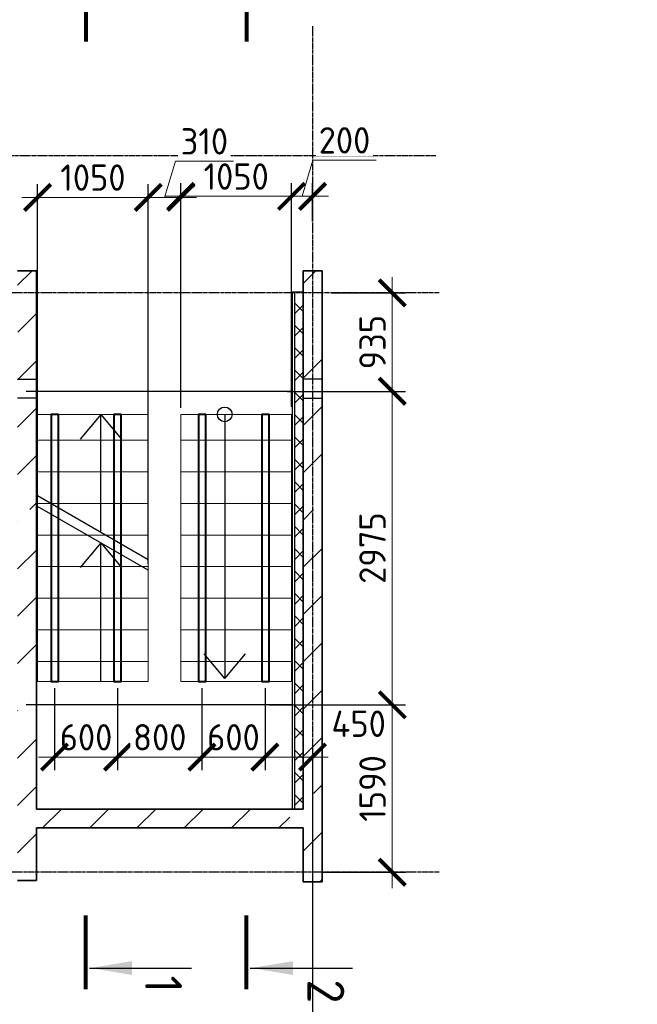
# Model space of a CAD drawing. Header units: millimetres. Extents: x 259029 to 2494469, y -731578 to -57567.
# Tile 61 of 207: x 326690 to 332552, y -561145 to -551798. Entities that reach past the tile are written whole.
import ezdxf
from ezdxf.enums import TextEntityAlignment as Align

# ---------------------------------------------------------------- set-up
doc = ezdxf.new("R2010")
doc.units = ezdxf.units.MM
doc.linetypes.add('______5', pattern=[1100, 800, -100, 100, -100])
doc.linetypes.add('Б-1.1 оси$0$Б-1.1 Оси$0$GOST2.303 5', pattern=[24, 20, -1.5, 1, -1.5])
doc.layers.get('Defpoints').update_dxf_attribs({"color": 140})
for name, color, linetype, lineweight in [('RAZMER', 100, 'Continuous', 15), ('Standard', 7, 'Continuous', 25), ('Выноски', 20, 'Continuous', 20), ('Общий01', 7, 'Continuous', 13), ('ОСИ', 151, 'Б-1.1 оси$0$Б-1.1 Оси$0$GOST2.303 5', 9), ('РАЗРЕЗЫ', 10, 'Continuous', 60), ('Символы 0.20', 1, 'Continuous', 20), ('Символы 0.20 @ 100', 1, 'Continuous', 20), ('Стена_ бетон несущ.', 253, 'Continuous', 70)]:
    doc.layers.add(name, color=color, linetype=linetype, lineweight=lineweight)
doc.styles.add('ГОСТ', font='GOST_Common.ttf')
doc.dimstyles.new('ГОСТ', dxfattribs={"dimscale": 0, "dimtxt": 2.5, "dimasz": 2.5, "dimexe": 1.25, "dimexo": 0.625, "dimtad": 1, "dimdec": 0, "dimtxsty": 'ГОСТ', "dimblk": 'ARCHTICK', "dimcen": 2.5, "dimdle": 1.5, "dimclrd": 256, "dimclre": 256, "dimclrt": 256, "dimadec": 0, "dimazin": 0, "dimtfac": 1, "dimtdec": 0, "dimtmove": 1, "dimatfit": 3, "dimfxl": 2, "dimtfill": 1, "dimlwd": 0, "dimarcsym": 0})
pattern_1 = [(45, (-342581.56, -134264.7), (-449.0128, 449.0128), []), (45, (-342132.54, -134264.7), (-449.0128, 449.0128), [793.75, -158.75, 0, -158.75])]

# ---------------------------------------------------------------- blocks, each defined once
blk = doc.blocks.new('_ArchTick')
at = {"color": 0, "linetype": 'ByBlock', "const_width": 0.15}
blk.add_lwpolyline([(-0.5, -0.5), (0.5, 0.5)], dxfattribs=at)
blk = doc.blocks.new('*D265')
at = {"layer": 'Defpoints', "color": 0, "lineweight": -2, "transparency": 16777216}
for p in [(325549.8, -558734.2), (329469.8, -558734.2), (325549.8, -561734.2)]:
    blk.add_point(p, dxfattribs=at)
at = {"layer": 'RAZMER', "lineweight": -2, "transparency": 16777216}
for p, q in [((325549.8, -558796.7), (325549.8, -561859.2)), ((329469.8, -558796.7), (329469.8, -561859.2))]:
    blk.add_line(p, q, dxfattribs=at)
at = {"layer": 'RAZMER', "lineweight": 0, "transparency": 16777216}
blk.add_line((329619.8, -561734.2), (325399.8, -561734.2), dxfattribs=at)
at = {"layer": 'RAZMER', "lineweight": 0, "transparency": 16777216, "xscale": 250, "yscale": 250, "zscale": 250, "rotation": 180}
blk.add_blockref('_ArchTick', (325549.8, -561734.2), dxfattribs=at)
at = {"layer": 'RAZMER', "lineweight": 0, "transparency": 16777216, "xscale": 250, "yscale": 250, "zscale": 250}
blk.add_blockref('_ArchTick', (329469.8, -561734.2), dxfattribs=at)
at = {"layer": 'RAZMER', "transparency": 16777216, "insert": (327509.8, -561546.7), "char_height": 250, "width": 583.333, "attachment_point": 5, "style": 'ГОСТ', "bg_fill": 3, "box_fill_scale": 1.1, "bg_fill_color": 256, "bg_fill_true_color": 13158600, "bg_fill_transparency": 0}
blk.add_mtext('3920', dxfattribs=at)
blk = doc.blocks.new('*U29')
at = {"layer": 'Символы 0.20', "linetype": 'Continuous', "lineweight": 25}
blk.add_line((87.953, 0.35), (87.953, 10.05), dxfattribs=at)
at = {"layer": 'Символы 0.20', "linetype": 'Continuous', "lineweight": 80}
for p, q in [((-7, 0), (0, 0)), ((89.953, 0), (82.953, 0))]:
    blk.add_line(p, q, dxfattribs=at)
at = {"layer": 'Символы 0.20', "linetype": 'Continuous', "lineweight": 25}
blk.add_solid([(87.953, 0.459), (87.294, 4.394), (88.611, 4.394)], dxfattribs=at)
at = {"layer": 'Символы 0.20', "style": 'ГОСТ'}
blk.add_attdef('1', text='', height=3.5, dxfattribs=at).set_placement((-6, 7.7), align=Align.MIDDLE_CENTER)
blk.add_attdef('2', text='', height=3.5, dxfattribs=at).set_placement((90.325, 7.38), align=Align.MIDDLE_RIGHT)
blk = doc.blocks.new('*U30')
at = {"layer": 'Символы 0.20', "linetype": 'Continuous', "lineweight": 25}
blk.add_line((87.953, 0.35), (87.953, 10.05), dxfattribs=at)
at = {"layer": 'Символы 0.20', "linetype": 'Continuous', "lineweight": 80}
for p, q in [((-7, 0), (0, 0)), ((89.953, 0), (82.953, 0))]:
    blk.add_line(p, q, dxfattribs=at)
at = {"layer": 'Символы 0.20', "linetype": 'Continuous', "lineweight": 25}
blk.add_solid([(87.953, 0.459), (87.294, 4.394), (88.611, 4.394)], dxfattribs=at)
at = {"layer": 'Символы 0.20', "style": 'ГОСТ'}
blk.add_attdef('1', text='', height=3.5, dxfattribs=at).set_placement((-8.454, 7.613), align=Align.MIDDLE_CENTER)
blk.add_attdef('2', text='', height=3.5, dxfattribs=at).set_placement((91.309, 7.527), align=Align.MIDDLE_RIGHT)
blk = doc.blocks.new('лм')
at = {"layer": 'RAZMER', "color": 0}
for p, q in [((644816.2, -427025.3), (644816.2, -425974.9)), ((645116.2, -427025.3), (645116.2, -425974.9)), ((645416.2, -427025.3), (645416.2, -425974.9)), ((645716.2, -427025.3), (645716.2, -425974.9)), ((646016.2, -427025.3), (646016.2, -425974.9)), ((646316.2, -427025.3), (646316.2, -425974.9)), ((646616.2, -427025.3), (646616.2, -425974.9)), ((646916.2, -427025.3), (646916.2, -425974.9))]:
    blk.add_line(p, q, dxfattribs=at)
blk.add_lwpolyline([(644570.8, -425974.9), (647107.1, -425974.9), (647107.1, -427025.3), (644570.8, -427025.3)], close=True, dxfattribs=at)
blk = doc.blocks.new('*D282')
at = {"layer": 'Defpoints', "color": 0, "lineweight": -2, "transparency": 16777216}
for p in [(329269.8, -553474.5), (329469.8, -553775.8), (329269.8, -555535)]:
    blk.add_point(p, dxfattribs=at)
at = {"layer": 'РАЗРЕЗЫ', "lineweight": 0, "transparency": 16777216}
for p, q in [((329369.8, -553474.5), (329472.9, -553130.8)), ((329472.9, -553130.8), (330072.9, -553130.8)), ((329619.8, -553474.5), (329119.8, -553474.5))]:
    blk.add_line(p, q, dxfattribs=at)
at = {"layer": 'РАЗРЕЗЫ', "lineweight": -2, "transparency": 16777216}
for p, q in [((329269.8, -555472.5), (329269.8, -553349.5)), ((329469.8, -553713.3), (329469.8, -553349.5))]:
    blk.add_line(p, q, dxfattribs=at)
at = {"layer": 'РАЗРЕЗЫ', "lineweight": 0, "transparency": 16777216, "xscale": 250, "yscale": 250, "zscale": 250, "rotation": 180}
blk.add_blockref('_ArchTick', (329269.8, -553474.5), dxfattribs=at)
at = {"layer": 'РАЗРЕЗЫ', "lineweight": 0, "transparency": 16777216, "xscale": 250, "yscale": 250, "zscale": 250}
blk.add_blockref('_ArchTick', (329469.8, -553474.5), dxfattribs=at)
at = {"layer": 'РАЗРЕЗЫ', "lineweight": -2, "transparency": 16777216, "insert": (329772.9, -552943.3), "char_height": 250, "attachment_point": 5, "style": 'ГОСТ', "bg_fill": 3, "box_fill_scale": 1.1, "bg_fill_color": 256, "bg_fill_true_color": 13158600, "bg_fill_transparency": 0}
blk.add_mtext('200', dxfattribs=at)
blk = doc.blocks.new('*D283')
at = {"layer": 'Defpoints', "color": 0, "lineweight": -2, "transparency": 16777216}
for p in [(328219.4, -553474.5), (328219.4, -555535), (329269.8, -555535)]:
    blk.add_point(p, dxfattribs=at)
at = {"layer": 'РАЗРЕЗЫ', "lineweight": -2, "transparency": 16777216}
for p, q in [((328219.4, -555472.5), (328219.4, -553349.5)), ((329269.8, -555472.5), (329269.8, -553349.5))]:
    blk.add_line(p, q, dxfattribs=at)
at = {"layer": 'РАЗРЕЗЫ', "lineweight": 0, "transparency": 16777216}
blk.add_line((329419.8, -553474.5), (328069.4, -553474.5), dxfattribs=at)
at = {"layer": 'РАЗРЕЗЫ', "lineweight": 0, "transparency": 16777216, "xscale": 250, "yscale": 250, "zscale": 250, "rotation": 180}
blk.add_blockref('_ArchTick', (328219.4, -553474.5), dxfattribs=at)
at = {"layer": 'РАЗРЕЗЫ', "lineweight": 0, "transparency": 16777216, "xscale": 250, "yscale": 250, "zscale": 250}
blk.add_blockref('_ArchTick', (329269.8, -553474.5), dxfattribs=at)
at = {"layer": 'РАЗРЕЗЫ', "lineweight": -2, "transparency": 16777216, "insert": (328744.6, -553287), "char_height": 250, "attachment_point": 5, "style": 'ГОСТ', "bg_fill": 3, "box_fill_scale": 1.1, "bg_fill_color": 256, "bg_fill_true_color": 13158600, "bg_fill_transparency": 0}
blk.add_mtext('1050', dxfattribs=at)
blk = doc.blocks.new('*D284')
at = {"layer": 'Defpoints', "color": 0, "lineweight": -2, "transparency": 16777216}
for p in [(327909.8, -553484.5), (328219.4, -555545), (327909.8, -557024.8)]:
    blk.add_point(p, dxfattribs=at)
at = {"layer": 'РАЗРЕЗЫ', "lineweight": 0, "transparency": 16777216}
for p, q in [((328064.6, -553484.5), (328167.7, -553140.8)), ((328167.7, -553140.8), (328717.7, -553140.8)), ((328369.4, -553484.5), (327759.8, -553484.5))]:
    blk.add_line(p, q, dxfattribs=at)
at = {"layer": 'РАЗРЕЗЫ', "lineweight": -2, "transparency": 16777216}
for p, q in [((327909.8, -556962.3), (327909.8, -553359.5)), ((328219.4, -555482.5), (328219.4, -553359.5))]:
    blk.add_line(p, q, dxfattribs=at)
at = {"layer": 'РАЗРЕЗЫ', "lineweight": 0, "transparency": 16777216, "xscale": 250, "yscale": 250, "zscale": 250, "rotation": 180}
blk.add_blockref('_ArchTick', (327909.8, -553484.5), dxfattribs=at)
at = {"layer": 'РАЗРЕЗЫ', "lineweight": 0, "transparency": 16777216, "xscale": 250, "yscale": 250, "zscale": 250}
blk.add_blockref('_ArchTick', (328219.4, -553484.5), dxfattribs=at)
at = {"layer": 'РАЗРЕЗЫ', "lineweight": -2, "transparency": 16777216, "insert": (328442.7, -552953.3), "char_height": 250, "attachment_point": 5, "style": 'ГОСТ', "bg_fill": 3, "box_fill_scale": 1.1, "bg_fill_color": 256, "bg_fill_true_color": 13158600, "bg_fill_transparency": 0}
blk.add_mtext('310', dxfattribs=at)
blk = doc.blocks.new('*D285')
at = {"layer": 'Defpoints', "color": 0, "lineweight": -2, "transparency": 16777216}
for p in [(326859.4, -553484.5), (326859.4, -556417.4), (327909.8, -557024.8)]:
    blk.add_point(p, dxfattribs=at)
at = {"layer": 'РАЗРЕЗЫ', "lineweight": -2, "transparency": 16777216}
for p, q in [((326859.4, -556354.9), (326859.4, -553359.5)), ((327909.8, -556962.3), (327909.8, -553359.5))]:
    blk.add_line(p, q, dxfattribs=at)
at = {"layer": 'РАЗРЕЗЫ', "lineweight": 0, "transparency": 16777216}
blk.add_line((328059.8, -553484.5), (326709.4, -553484.5), dxfattribs=at)
at = {"layer": 'РАЗРЕЗЫ', "lineweight": 0, "transparency": 16777216, "xscale": 250, "yscale": 250, "zscale": 250, "rotation": 180}
blk.add_blockref('_ArchTick', (326859.4, -553484.5), dxfattribs=at)
at = {"layer": 'РАЗРЕЗЫ', "lineweight": 0, "transparency": 16777216, "xscale": 250, "yscale": 250, "zscale": 250}
blk.add_blockref('_ArchTick', (327909.8, -553484.5), dxfattribs=at)
at = {"layer": 'РАЗРЕЗЫ', "lineweight": -2, "transparency": 16777216, "insert": (327384.6, -553297), "char_height": 250, "attachment_point": 5, "style": 'ГОСТ', "bg_fill": 3, "box_fill_scale": 1.1, "bg_fill_color": 256, "bg_fill_true_color": 13158600, "bg_fill_transparency": 0}
blk.add_mtext('1050', dxfattribs=at)
blk = doc.blocks.new('*D286')
at = {"layer": 'Defpoints', "color": 0, "lineweight": -2, "transparency": 16777216}
for p in [(327019.6, -558081.3, -1890.9), (327619.1, -558081.3, -1890.9), (327619.1, -558797.9)]:
    blk.add_point(p, dxfattribs=at)
at = {"layer": 'РАЗРЕЗЫ', "lineweight": -2, "transparency": 16777216}
for p, q in [((327019.6, -558143.8), (327019.6, -558922.9)), ((327619.1, -558143.8), (327619.1, -558922.9))]:
    blk.add_line(p, q, dxfattribs=at)
at = {"layer": 'РАЗРЕЗЫ', "lineweight": 0, "transparency": 16777216}
blk.add_line((326869.6, -558797.9), (327769.1, -558797.9), dxfattribs=at)
at = {"layer": 'РАЗРЕЗЫ', "lineweight": -2, "transparency": 16777216, "insert": (327319.4, -558610.4), "char_height": 250, "attachment_point": 5, "style": 'ГОСТ', "bg_fill": 3, "box_fill_scale": 1.1, "bg_fill_color": 256, "bg_fill_true_color": 13158600, "bg_fill_transparency": 0}
blk.add_mtext('600', dxfattribs=at)
at = {"layer": 'РАЗРЕЗЫ', "lineweight": 0, "transparency": 16777216, "xscale": 250, "yscale": 250, "zscale": 250, "rotation": 180}
blk.add_blockref('_ArchTick', (327019.6, -558797.9), dxfattribs=at)
at = {"layer": 'РАЗРЕЗЫ', "lineweight": 0, "transparency": 16777216, "xscale": 250, "yscale": 250, "zscale": 250}
blk.add_blockref('_ArchTick', (327619.1, -558797.9), dxfattribs=at)
blk = doc.blocks.new('*D287')
at = {"layer": 'Defpoints', "color": 0, "lineweight": -2, "transparency": 16777216}
for p in [(327619.1, -558081.3, -1890.9), (328418.9, -558081.3, -1881), (328418.9, -558797.9)]:
    blk.add_point(p, dxfattribs=at)
at = {"layer": 'РАЗРЕЗЫ', "lineweight": -2, "transparency": 16777216}
for p, q in [((327619.1, -558143.8), (327619.1, -558922.9)), ((328418.9, -558143.8), (328418.9, -558922.9))]:
    blk.add_line(p, q, dxfattribs=at)
at = {"layer": 'РАЗРЕЗЫ', "lineweight": 0, "transparency": 16777216}
blk.add_line((327469.1, -558797.9), (328568.9, -558797.9), dxfattribs=at)
at = {"layer": 'РАЗРЕЗЫ', "lineweight": 0, "transparency": 16777216, "xscale": 250, "yscale": 250, "zscale": 250, "rotation": 180}
blk.add_blockref('_ArchTick', (327619.1, -558797.9), dxfattribs=at)
at = {"layer": 'РАЗРЕЗЫ', "lineweight": 0, "transparency": 16777216, "xscale": 250, "yscale": 250, "zscale": 250}
blk.add_blockref('_ArchTick', (328418.9, -558797.9), dxfattribs=at)
at = {"layer": 'РАЗРЕЗЫ', "lineweight": -2, "transparency": 16777216, "insert": (328019, -558610.4), "char_height": 250, "attachment_point": 5, "style": 'ГОСТ', "bg_fill": 3, "box_fill_scale": 1.1, "bg_fill_color": 256, "bg_fill_true_color": 13158600, "bg_fill_transparency": 0}
blk.add_mtext('800', dxfattribs=at)
blk = doc.blocks.new('*D288')
at = {"layer": 'Defpoints', "color": 0, "lineweight": -2, "transparency": 16777216}
for p in [(328418.9, -558081.3, -1890.9), (329018.4, -558081.3, -1890.9), (329018.4, -558797.9)]:
    blk.add_point(p, dxfattribs=at)
at = {"layer": 'РАЗРЕЗЫ', "lineweight": -2, "transparency": 16777216}
for p, q in [((328418.9, -558143.8), (328418.9, -558922.9)), ((329018.4, -558143.8), (329018.4, -558922.9))]:
    blk.add_line(p, q, dxfattribs=at)
at = {"layer": 'РАЗРЕЗЫ', "lineweight": 0, "transparency": 16777216}
blk.add_line((328268.9, -558797.9), (329168.4, -558797.9), dxfattribs=at)
at = {"layer": 'РАЗРЕЗЫ', "lineweight": -2, "transparency": 16777216, "insert": (328718.7, -558610.4), "char_height": 250, "attachment_point": 5, "style": 'ГОСТ', "bg_fill": 3, "box_fill_scale": 1.1, "bg_fill_color": 256, "bg_fill_true_color": 13158600, "bg_fill_transparency": 0}
blk.add_mtext('600', dxfattribs=at)
at = {"layer": 'РАЗРЕЗЫ', "lineweight": 0, "transparency": 16777216, "xscale": 250, "yscale": 250, "zscale": 250, "rotation": 180}
blk.add_blockref('_ArchTick', (328418.9, -558797.9), dxfattribs=at)
at = {"layer": 'РАЗРЕЗЫ', "lineweight": 0, "transparency": 16777216, "xscale": 250, "yscale": 250, "zscale": 250}
blk.add_blockref('_ArchTick', (329018.4, -558797.9), dxfattribs=at)
blk = doc.blocks.new('*D289')
at = {"layer": 'Defpoints', "color": 0, "lineweight": -2, "transparency": 16777216}
for p in [(329585.1, -554391.4), (329168.7, -555326.3), (330226.2, -555326.3)]:
    blk.add_point(p, dxfattribs=at)
at = {"layer": 'РАЗРЕЗЫ', "lineweight": 0, "transparency": 16777216}
blk.add_line((330226.2, -554241.4), (330226.2, -555476.3), dxfattribs=at)
at = {"layer": 'РАЗРЕЗЫ', "lineweight": -2, "transparency": 16777216}
for p, q in [((329647.6, -554391.4), (330351.2, -554391.4)), ((329231.2, -555326.3), (330351.2, -555326.3))]:
    blk.add_line(p, q, dxfattribs=at)
at = {"layer": 'РАЗРЕЗЫ', "lineweight": 0, "transparency": 16777216, "xscale": 250, "yscale": 250, "zscale": 250}
for p, rotation in [((330226.2, -554391.4), 90), ((330226.2, -555326.3), 270)]:
    blk.add_blockref('_ArchTick', p, dxfattribs=dict(at, rotation=rotation))
at = {"layer": 'РАЗРЕЗЫ', "lineweight": -2, "transparency": 16777216, "insert": (330038.7, -554858.9), "char_height": 250, "attachment_point": 5, "rotation": 90, "style": 'ГОСТ', "bg_fill": 3, "box_fill_scale": 1.1, "bg_fill_color": 256, "bg_fill_true_color": 13158600, "bg_fill_transparency": 0}
blk.add_mtext('935', dxfattribs=at)
blk = doc.blocks.new('*D290')
at = {"layer": 'Defpoints', "color": 0, "lineweight": -2, "transparency": 16777216}
for p in [(329168.7, -555326.3), (328994.8, -558301.4), (330226.2, -558301.4)]:
    blk.add_point(p, dxfattribs=at)
at = {"layer": 'РАЗРЕЗЫ', "lineweight": 0, "transparency": 16777216}
blk.add_line((330226.2, -555176.3), (330226.2, -558451.4), dxfattribs=at)
at = {"layer": 'РАЗРЕЗЫ', "lineweight": -2, "transparency": 16777216}
for p, q in [((329231.2, -555326.3), (330351.2, -555326.3)), ((329057.3, -558301.4), (330351.2, -558301.4))]:
    blk.add_line(p, q, dxfattribs=at)
at = {"layer": 'РАЗРЕЗЫ', "lineweight": 0, "transparency": 16777216, "xscale": 250, "yscale": 250, "zscale": 250}
for p, rotation in [((330226.2, -555326.3), 90), ((330226.2, -558301.4), 270)]:
    blk.add_blockref('_ArchTick', p, dxfattribs=dict(at, rotation=rotation))
at = {"layer": 'РАЗРЕЗЫ', "lineweight": -2, "transparency": 16777216, "insert": (330038.7, -556813.9), "char_height": 250, "attachment_point": 5, "rotation": 90, "style": 'ГОСТ', "bg_fill": 3, "box_fill_scale": 1.1, "bg_fill_color": 256, "bg_fill_true_color": 13158600, "bg_fill_transparency": 0}
blk.add_mtext('2975', dxfattribs=at)
blk = doc.blocks.new('*D291')
at = {"layer": 'Defpoints', "color": 0, "lineweight": -2, "transparency": 16777216}
for p in [(328994.8, -558301.4), (329503.1, -559891.4), (330226.2, -559891.4)]:
    blk.add_point(p, dxfattribs=at)
at = {"layer": 'РАЗРЕЗЫ', "lineweight": 0, "transparency": 16777216}
blk.add_line((330226.2, -558151.4), (330226.2, -560041.4), dxfattribs=at)
at = {"layer": 'РАЗРЕЗЫ', "lineweight": -2, "transparency": 16777216}
for p, q in [((329057.3, -558301.4), (330351.2, -558301.4)), ((329565.6, -559891.4), (330351.2, -559891.4))]:
    blk.add_line(p, q, dxfattribs=at)
at = {"layer": 'РАЗРЕЗЫ', "lineweight": 0, "transparency": 16777216, "xscale": 250, "yscale": 250, "zscale": 250}
for p, rotation in [((330226.2, -558301.4), 90), ((330226.2, -559891.4), 270)]:
    blk.add_blockref('_ArchTick', p, dxfattribs=dict(at, rotation=rotation))
at = {"layer": 'РАЗРЕЗЫ', "lineweight": -2, "transparency": 16777216, "insert": (330038.7, -559096.4), "char_height": 250, "attachment_point": 5, "rotation": 90, "style": 'ГОСТ', "bg_fill": 3, "box_fill_scale": 1.1, "bg_fill_color": 256, "bg_fill_true_color": 13158600, "bg_fill_transparency": 0}
blk.add_mtext('1590', dxfattribs=at)
blk = doc.blocks.new('*D292')
at = {"layer": 'Defpoints', "color": 0, "lineweight": -2, "transparency": 16777216}
for p in [(329018.4, -558081.3, -1890.9), (329468.8, -558595.4), (329468.8, -558797.9)]:
    blk.add_point(p, dxfattribs=at)
at = {"layer": 'РАЗРЕЗЫ', "lineweight": -2, "transparency": 16777216}
for p, q in [((329018.4, -558143.8), (329018.4, -558922.9)), ((329468.8, -558657.9), (329468.8, -558922.9))]:
    blk.add_line(p, q, dxfattribs=at)
at = {"layer": 'РАЗРЕЗЫ', "lineweight": 0, "transparency": 16777216}
blk.add_line((328868.4, -558797.9), (329618.8, -558797.9), dxfattribs=at)
at = {"layer": 'РАЗРЕЗЫ', "lineweight": 0, "transparency": 16777216, "xscale": 250, "yscale": 250, "zscale": 250, "rotation": 180}
blk.add_blockref('_ArchTick', (329018.4, -558797.9), dxfattribs=at)
at = {"layer": 'РАЗРЕЗЫ', "lineweight": 0, "transparency": 16777216, "xscale": 250, "yscale": 250, "zscale": 250}
blk.add_blockref('_ArchTick', (329468.8, -558797.9), dxfattribs=at)
at = {"layer": 'РАЗРЕЗЫ', "lineweight": -2, "transparency": 16777216, "insert": (329907.3, -558481.9), "char_height": 250, "attachment_point": 5, "style": 'ГОСТ', "bg_fill": 3, "box_fill_scale": 1.1, "bg_fill_color": 256, "bg_fill_true_color": 13158600, "bg_fill_transparency": 0}
blk.add_mtext('450', dxfattribs=at)

msp = doc.modelspace()

# ---------------------------------------------------------------- hatches: boundary and pattern name
at = {"layer": 'Общий01', "linetype": 'Continuous', "lineweight": 13}
h = msp.add_hatch(dxfattribs=at)
h.set_pattern_fill('__________6', scale=100, style=0, pattern_type=2)
h.set_pattern_definition([(45, (155506.76, -576918.3), (-106.06602, 106.06602), []), (135, (155506.76, -576918.3), (-106.06602, -106.06602), [])])
h.paths.add_polyline_path([(329299.8, -554381.4), (329299.8, -559291.4), (329379.8, -559291.4), (329379.8, -554381.4)], flags=0)
at = {"layer": 'Стена_ бетон несущ.', "linetype": 'Continuous', "lineweight": 0}
h = msp.add_hatch(dxfattribs=at)
h.set_pattern_fill('ANSI35', scale=100, style=0)
h.set_pattern_definition(pattern_1)
h.paths.add_polyline_path([(326669.8, -559971.4), (326669.8, -554181.4), (326849.8, -554181.4), (326849.8, -559971.4)])
h = msp.add_hatch(dxfattribs=at)
h.set_pattern_fill('ANSI35', scale=100, style=0)
h.set_pattern_definition(pattern_1)
h.paths.add_polyline_path([(329379.8, -559981.4), (329379.8, -554181.4), (329559.8, -554181.4), (329559.8, -557701.4), (329559.6, -557701.4), (329559.6, -557781.4), (329559.8, -557781.4), (329559.8, -559981.4)])
h = msp.add_hatch(dxfattribs=at)
h.set_pattern_fill('ANSI35', scale=100, style=0)
h.set_pattern_definition(pattern_1)
h.paths.add_polyline_path([(329379.8, -559471.4), (326849.8, -559471.4), (326849.8, -559291.4), (329379.8, -559291.4)])

# ---------------------------------------------------------------- linework, layer by layer
at = {"color": 0, "lineweight": 40, "elevation": -1890.9}
msp.add_lwpolyline([(327652.1, -555546), (327582.1, -555546), (327582.1, -558081.3), (327652.1, -558081.3)], close=True, dxfattribs=at)
at = {"layer": 'RAZMER', "color": 0}
msp.add_line((329279.8, -554381.4), (329379.8, -554381.4), dxfattribs=at)
at = {"layer": 'Standard', "color": 7, "linetype": 'Continuous', "lineweight": 25}
for p, q in [((326669.8, -555211.4), (326849.8, -555211.4)), ((326849.8, -555221.4), (326849.8, -555401.4)), ((329559.8, -555211.4), (329379.8, -555211.4)), ((329379.8, -555211.4), (329379.8, -555391.4)), ((329559.8, -555391.4), (329559.8, -555211.4)), ((326849.8, -555391.4), (326669.8, -555391.4)), ((329379.8, -555391.4), (329559.8, -555391.4)), ((329559.6, -557781.4), (329559.6, -557701.4)), ((329559.6, -557701.4), (329559.8, -557701.4)), ((329559.8, -557701.4), (329559.8, -557781.4)), ((329559.8, -557781.4), (329559.6, -557781.4)), ((329379.8, -559981.4), (329559.8, -559981.4))]:
    msp.add_line(p, q, dxfattribs=at)
at = {"layer": 'Общий01', "color": 7, "linetype": 'Continuous', "lineweight": 25}
for p, q in [((329279.8, -559291.4), (329279.8, -554381.4)), ((329299.8, -559291.4), (329299.8, -554381.4)), ((327459.8, -555545), (327263.8, -555778.6)), ((327459.8, -556664.9), (327459.8, -555545)), ((327459.8, -555545), (327655.8, -555778.6)), ((328636, -555545), (328636, -558053.2)), ((327909.8, -556924.8), (326859.8, -556318.5)), ((327909.8, -557024.8), (326859.8, -556418.5)), ((327459.8, -556764.9), (327263.8, -556998.6)), ((327459.8, -558081.3), (327459.8, -556764.9)), ((327459.8, -556764.9), (327655.8, -556998.6)), ((328636, -558053.2), (328440, -557819.6)), ((328636, -558053.2), (328832, -557819.6))]:
    msp.add_line(p, q, dxfattribs=at)
msp.add_circle((328636, -555545), 70, dxfattribs=at)
at = {"layer": 'ОСИ', "color": 16, "linetype": '______5', "lineweight": 25, "ltscale": 0.05}
for p, q in [((329469.8, -551859.7), (329469.8, -562157.2)), ((330638.9, -553091.4), (323041.6, -553091.4)), ((330670, -554391.4), (323072.8, -554391.4))]:
    msp.add_line(p, q, dxfattribs=at)
at = {"layer": 'Стена_ бетон несущ.', "color": 7, "linetype": 'Continuous', "lineweight": 35}
for p, q in [((326669.8, -554181.4), (326849.8, -554181.4)), ((326849.8, -554181.4), (326849.8, -554381.4)), ((329379.8, -559291.4), (329379.8, -554181.4)), ((329379.8, -554181.4), (329559.8, -554181.4)), ((329559.8, -554181.4), (329559.8, -557701.4)), ((326849.8, -554381.4), (326849.8, -559291.4)), ((329559.8, -558051.4), (329559.8, -555391.4)), ((329559.8, -557781.4), (329559.8, -558121.4)), ((329559.8, -558121.4), (329559.8, -559981.4)), ((326849.8, -559291.4), (329379.8, -559291.4)), ((329179.8, -559471.4), (326849.8, -559471.4)), ((326849.8, -559471.4), (326849.8, -559971.4)), ((329059.8, -559471.4), (327859.8, -559471.4)), ((329379.8, -559471.4), (329179.8, -559471.4)), ((329379.8, -559981.4), (329379.8, -559471.4)), ((326849.8, -559971.4), (326669.8, -559971.4)), ((329559.8, -559981.4), (329379.8, -559981.4))]:
    msp.add_line(p, q, dxfattribs=at)
at = {"layer": 'Стена_ бетон несущ.', "color": 9, "linetype": 'Continuous', "lineweight": 25}
for p, q in [((329379.8, -554181.4), (329379.8, -554381.4)), ((329559.8, -554381.4), (329559.8, -554181.4))]:
    msp.add_line(p, q, dxfattribs=at)

# ---------------------------------------------------------------- block references
at = {"layer": 'RAZMER', "color": 0, "rotation": 270}
for p in [(753884.8, 89025.8), (755244.8, 89025.8)]:
    msp.add_blockref('лм', p, dxfattribs=at)

# ---------------------------------------------------------------- texts
at = {"layer": 'Выноски'}
note = msp.add_mtext_static_columns([''] * 2, width=18604.939, gutter_width=10240.1, height=0, dxfattribs=dict(at, insert=(295601.8, -509833), char_height=250, attachment_point=1, style='ГОСТ'))
for column, words in zip([note] + note.columns.linked_columns, ['\\pi8790.91665;Общие указания:\\P\\pi570.45,l346.2,t2000;1.^IСтроительство здания должно производиться в соответствии с проектом производства работ (ППР). при {\\H1.66663x; }\\P\\pi0,t346.2;отсутствии проекта ППР в производство строительно-монтажных работ запрещается. {\\H1.18896x; }\\P\\pi570.45,t2000;2.^IМонтаж сборных конструкций вести в соответствии с требованиями СП 70.13330.2012 "Несущие и {\\H1.54818x; }\\P\\pi0,t346.2;ограждающие конструкции "(акт.ред. СНиП 3.03.01-87*).{\\H1.62844x;\\C0; \\H0.61408x;\\P\\pi570.45,t2000;}3.^IВсе сварные работы следует вести в соответствии с ГОСТ 5264-80* "Ручная дуговая сварка.Соединения {\\H1.20169x; }\\P\\pi0,t346.2;сварные" и  ГОСТ 14098-2014 "Соединения сварные арматуры и закладных деталей железобетонных конструкций". {\\H1.54394x; }\\PСварку вести электродами типа Э42А. {\\H1.42985x;\\C0; \\H0.69937x;\\P\\pi570.45,t2000;}4.^IВсе металлические конструкции окрасить эмалью ПФ-1189 по ГОСТ 6465-79 в два слоя. Эмаль наносить на {\\H1.46788x; }\\P\\pi0,t346.2;грунтовку ГФ-021 по ГОСТ 25129-82 (первый слой - на заводе-изготовителе, второй слой - на монтаже).{\\H1.65521x;\\C0; \\H0.60415x;\\P\\pi10052.46968,l0,tz;\\H1.55946x; \\H0.64125x;\\P\\H1.64685x; \\H0.60722x;\\P\\pi812.5,l41.6675;\\H1.23852x; \\H0.80742x;\\P}', '']):
    column.text = words

# ---------------------------------------------------------------- next in the draw order: dimensions: what is measured, and where the dimension line sits
at = {"layer": 'RAZMER', "color": 0}
dim = msp.add_linear_dim(base=(325549.8, -561734.2), p1=(329469.8, -558734.2), p2=(325549.8, -558734.2), angle=180, dimstyle='ГОСТ', override={"dimscale": 100, "dimtix": 0, "dimtofl": 1, "dimtmove": 1, "dimatfit": 3}, dxfattribs=at)
dim.commit()
dim.dimension.update_dxf_attribs({"geometry": '*D265', "text_midpoint": (327509.8, -561546.7)})

# ---------------------------------------------------------------- next in the draw order: linework, layer by layer
at = {"layer": 'ОСИ', "color": 16, "linetype": '______5', "lineweight": 25, "ltscale": 0.05}
msp.add_line((330670, -559891.4), (323072.8, -559891.4), dxfattribs=at)

# ---------------------------------------------------------------- next in the draw order: block references
at = {"layer": 'Символы 0.20 @ 100'}
ref = msp.add_blockref('*U30', (328843.1, -552005.8, 330), dxfattribs=dict(at, xscale=100, yscale=100, zscale=100, rotation=270))
ref.add_attrib('2', '2', dxfattribs={"layer": 'Символы 0.20', "height": 350, "rotation": 270, "style": 'ГОСТ'}).set_placement((329595.8, -561136.6, 330), align=Align.MIDDLE_RIGHT)
ref = msp.add_blockref('*U29', (327316.6, -552005.8, 330), dxfattribs=dict(at, xscale=100, yscale=100, zscale=100, rotation=270))
ref.add_attrib('2', '1', dxfattribs={"layer": 'Символы 0.20', "height": 350, "rotation": 270, "style": 'ГОСТ'}).set_placement((328054.6, -561038.3, 330), align=Align.MIDDLE_RIGHT)

# ---------------------------------------------------------------- next in the draw order: dimensions: what is measured, and where the dimension line sits
at = {"layer": 'РАЗРЕЗЫ', "color": 0, "lineweight": -2}
dim = msp.add_linear_dim(base=(329269.8, -553474.5), p1=(329469.8, -553775.8), p2=(329269.8, -555535), dimstyle='ГОСТ', override={"dimscale": 100, "dimtix": 0, "dimtofl": 1, "dimtmove": 1, "dimatfit": 3}, dxfattribs=at)
dim.commit()
dim.dimension.update_dxf_attribs({"geometry": '*D282', "text_midpoint": (329535.4, -552943.3)})

# ---------------------------------------------------------------- next in the draw order: dimensions: what is measured, and where the dimension line sits
dim = msp.add_linear_dim(base=(328219.4, -553474.5), p1=(329269.8, -555535), p2=(328219.4, -555535), dimstyle='ГОСТ', override={"dimscale": 100, "dimtix": 0, "dimtofl": 1, "dimtmove": 1, "dimatfit": 3}, dxfattribs=at)
dim.commit()
dim.dimension.update_dxf_attribs({"geometry": '*D283', "text_midpoint": (328744.6, -553287)})

# ---------------------------------------------------------------- next in the draw order: linework, layer by layer
at = {"color": 0, "lineweight": 40, "elevation": -1890.9}
msp.add_lwpolyline([(329058.2, -555546), (328988.2, -555546), (328988.2, -558081.3), (329058.2, -558081.3)], close=True, dxfattribs=at)

# ---------------------------------------------------------------- next in the draw order: dimensions: what is measured, and where the dimension line sits
at = {"layer": 'РАЗРЕЗЫ', "color": 0, "lineweight": -2}
dim = msp.add_linear_dim(base=(327909.8, -553484.5), p1=(328219.4, -555545), p2=(327909.8, -557024.8), dimstyle='ГОСТ', override={"dimscale": 100, "dimtix": 0, "dimtofl": 1, "dimtmove": 1, "dimatfit": 3}, dxfattribs=at)
dim.commit()
dim.dimension.update_dxf_attribs({"geometry": '*D284', "text_midpoint": (328230.2, -552953.3)})
dim = msp.add_linear_dim(base=(330226.2, -555326.3), p1=(329585.1, -554391.4), p2=(329168.7, -555326.3), angle=90, dimstyle='ГОСТ', override={"dimscale": 100, "dimtix": 0, "dimtofl": 1, "dimtmove": 1, "dimatfit": 3}, dxfattribs=at)
dim.commit()
dim.dimension.update_dxf_attribs({"geometry": '*D289', "text_midpoint": (330038.7, -554858.9)})

# ---------------------------------------------------------------- next in the draw order: linework, layer by layer
at = {"color": 0, "lineweight": 40, "elevation": -1890.9}
msp.add_lwpolyline([(328455.7, -555546), (328385.7, -555546), (328385.7, -558081.3), (328455.7, -558081.3)], close=True, dxfattribs=at)

# ---------------------------------------------------------------- next in the draw order: dimensions: what is measured, and where the dimension line sits
at = {"layer": 'РАЗРЕЗЫ', "color": 0, "lineweight": -2}
dim = msp.add_linear_dim(base=(326859.4, -553484.5), p1=(327909.8, -557024.8), p2=(326859.4, -556417.4), dimstyle='ГОСТ', override={"dimscale": 100, "dimtix": 0, "dimtofl": 1, "dimtmove": 1, "dimatfit": 3}, dxfattribs=at)
dim.commit()
dim.dimension.update_dxf_attribs({"geometry": '*D285', "text_midpoint": (327384.6, -553297)})

# ---------------------------------------------------------------- next in the draw order: linework, layer by layer
at = {"color": 0, "lineweight": 40, "elevation": -1890.9}
msp.add_lwpolyline([(327057.1, -555546), (326987.1, -555546), (326987.1, -558081.3), (327057.1, -558081.3)], close=True, dxfattribs=at)

# ---------------------------------------------------------------- next in the draw order: dimensions: what is measured, and where the dimension line sits
at = {"layer": 'РАЗРЕЗЫ', "color": 2, "lineweight": -2}
dim = msp.add_linear_dim(base=(327619.124, -558797.8974), p1=(327019.5864, -558081.293, -1890.934), p2=(327619.124, -558081.293, -1890.934), dimstyle='ГОСТ', dxfattribs=at)
dim.commit()
dim.dimension.update_dxf_attribs({"geometry": '*D286', "text_midpoint": (327319.3552, -558797.8974), "dimtype": 160})

# ---------------------------------------------------------------- next in the draw order: dimensions: what is measured, and where the dimension line sits
dim = msp.add_linear_dim(base=(328418.9, -558797.9), p1=(327619.1, -558081.3, -1890.9), p2=(328418.9, -558081.3, -1881), dimstyle='ГОСТ', dxfattribs=at)
dim.commit()
dim.dimension.update_dxf_attribs({"geometry": '*D287', "text_midpoint": (328019, -558610.4)})

# ---------------------------------------------------------------- next in the draw order: dimensions: what is measured, and where the dimension line sits
dim = msp.add_linear_dim(base=(329018.4332, -558797.8974), p1=(328418.8957, -558081.293, -1890.934), p2=(329018.4332, -558081.293, -1890.934), dimstyle='ГОСТ', dxfattribs=at)
dim.commit()
dim.dimension.update_dxf_attribs({"geometry": '*D288', "text_midpoint": (328718.6644, -558797.8974), "dimtype": 160})

# ---------------------------------------------------------------- next in the draw order: dimensions: what is measured, and where the dimension line sits
at = {"layer": 'РАЗРЕЗЫ', "color": 0, "lineweight": -2}
dim = msp.add_linear_dim(base=(330226.2, -558301.4), p1=(329168.7, -555326.3), p2=(328994.8, -558301.4), angle=90, dimstyle='ГОСТ', override={"dimscale": 100, "dimtix": 0, "dimtofl": 1, "dimtmove": 1, "dimatfit": 3}, dxfattribs=at)
dim.commit()
dim.dimension.update_dxf_attribs({"geometry": '*D290', "text_midpoint": (330038.7, -556813.9)})

# ---------------------------------------------------------------- next in the draw order: linework, layer by layer
at = {"layer": 'РАЗРЕЗЫ', "color": 3, "lineweight": -2}
msp.add_lwpolyline([(329269.8, -555326.3), (326749.8, -555326.3)], dxfattribs=at)

# ---------------------------------------------------------------- next in the draw order: dimensions: what is measured, and where the dimension line sits
at = {"layer": 'РАЗРЕЗЫ', "color": 2, "lineweight": -2}
dim = msp.add_linear_dim(base=(330226.2, -559891.4), p1=(328994.8, -558301.4), p2=(329503.1, -559891.4), angle=90, dimstyle='ГОСТ', dxfattribs=at)
dim.commit()
dim.dimension.update_dxf_attribs({"geometry": '*D291', "text_midpoint": (330038.7, -559096.4)})

# ---------------------------------------------------------------- next in the draw order: linework, layer by layer
at = {"layer": 'РАЗРЕЗЫ', "color": 3, "lineweight": -2}
msp.add_lwpolyline([(329279.8, -558301.4), (326749.8, -558301.4)], dxfattribs=at)

# ---------------------------------------------------------------- next in the draw order: dimensions: what is measured, and where the dimension line sits
at = {"layer": 'РАЗРЕЗЫ', "color": 2, "lineweight": -2}
dim = msp.add_linear_dim(base=(329468.8, -558797.9), p1=(329018.4, -558081.3, -1890.9), p2=(329468.8, -558595.4), dimstyle='ГОСТ', dxfattribs=at)
dim.commit()
dim.dimension.update_dxf_attribs({"geometry": '*D292', "text_midpoint": (329907.3, -558669.4), "dimtype": 160})

doc.saveas('drawing.dxf')
